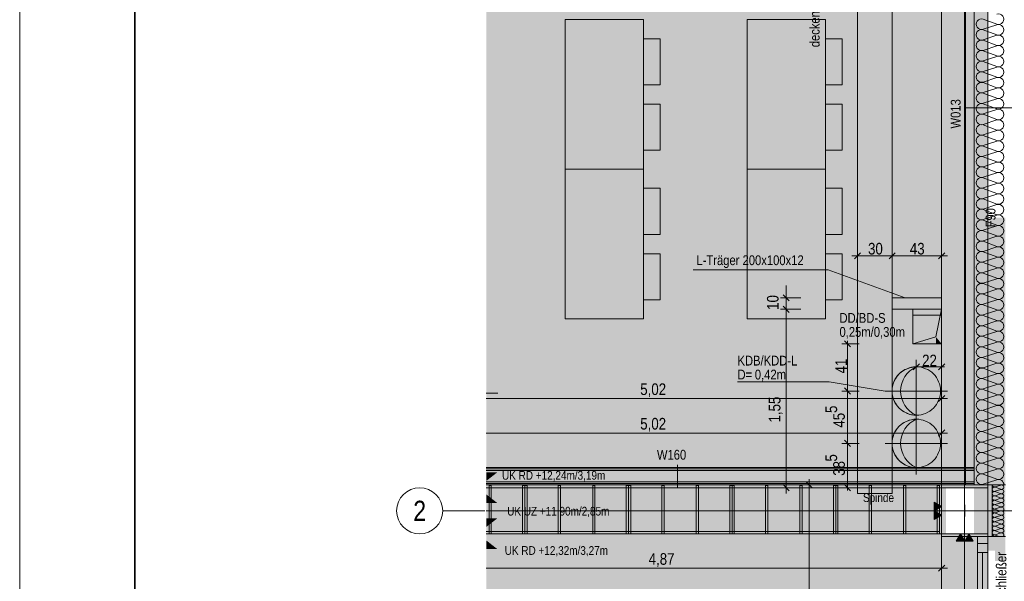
# Model space of a CAD drawing. Extents: x -620 to 300, y 62 to 1112.
# Tile 72 of 95: x -620 to -449, y 822 to 920. Entities that reach past the tile are written whole.
import ezdxf
from ezdxf.enums import TextEntityAlignment as Align
from ezdxf.lldxf.tags import DXFTag

# ---------------------------------------------------------------- set-up
doc = ezdxf.new("R2010")
doc.units = 0
doc.layers.get('0').update_dxf_attribs({"lineweight": 13})
for name, color, linetype, lineweight, true_color in [('00 -Bauelemente -Dämmung innen', 7, 'Continuous', 9, 0xff7fe6), ('00 -Bauelemente -Gipskarton', 7, 'Continuous', 9, 0xff7fe6), ('00_Beschriftung UZ', 3, 'Continuous', 13, 0x00ff00), ('30 -33 Aussenwände- 3 Aussenstützen', 7, 'Continuous', 50, 0x0000dd), ('30 -33 Aussenwände- 7 Fassade_ Elemente', 7, 'Continuous', 9, 0x00aacc), ('30 -34 Innenwände- 11 Durchbruch', 4, 'Continuous', 9, 0x00ffff), ('30 -34 Innenwände- 2 nichttragend', 7, 'Continuous', 18, 0xff7fe6), ('30 -35 Decken- 1 Konstruktion-Träger- Stahlbeton', 7, 'grob-A06G9S5M8I', 13, 0x33aa00), ('30 -35 Decken- 1 Konstruktion-Träger- Stahlbeton -Ortbeton', 7, 'grob-A06G9S5M8I', 13, 0x33aa00), ('30 -35 Decken- 11 Durchbruch', 5, 'Continuous', 15, 0x0000ff), ('60- 61 allgemeine Ausstattung- 1 Möbel', 7, 'Continuous', 9, 0x00cccc), ('70 -72 Beschriftung- 1 Beschriftung allgemein', 7, 'Continuous', 9, 0xff6633), ('70 -72 Beschriftung- 2 Beschriftung Bauteile', 7, 'Continuous', 9, 0x9999ff), ('70 -76 Bemaßung- 2 Allgemein', 9, 'Continuous', 5, 0x808080), ('iwb_Layout BA_Markierung', 7, 'Continuous', 9, 0xbadcdc), ('iwb_Schraffur_F90_feuerbestaendig', 1, 'Continuous', 13, 0xff0000), ('iwb_Schraffur_Unterzug', 7, 'Continuous', 5, 0xffffcc)]:
    doc.layers.add(name, color=color, linetype=linetype, lineweight=lineweight, true_color=true_color)
for name, color, linetype, lineweight in [('30 -35 Decken- 1 Konstruktion-Träger- Stahl Hohlprofil', 7, 'grob-A06G9S5M8I', 9), ('70 -71 Achsen- 1 Gebäudeachsen', 7, 'STRICHPUNKT2-A06G9S5N8I', 18), ('70 -75 Raumstempel- 3 Wandstempel', 7, 'Continuous', 50), ('iwb_Layout Achsbezeichung', 7, 'Continuous', 13), ('iwb_Plankopf Rahmen', 7, 'Continuous', 35)]:
    doc.layers.add(name, color=color, linetype=linetype, lineweight=lineweight)
doc.styles.get("Standard").update_dxf_attribs({"font": 'ARIALN.TTF'})
tags = doc.linetypes.add('fein_strichliert-A06G9S5O8I', pattern=[4, 1, -2, 1]).pattern_tags.tags
tags[8:9] = [DXFTag(74, 4), DXFTag(75, 0), DXFTag(340, '0'), DXFTag(46, 0.0), DXFTag(50, 0.0), DXFTag(44, 0.0), DXFTag(45, 0.0)]
tags[6:7] = [DXFTag(74, 4), DXFTag(75, 0), DXFTag(340, '0'), DXFTag(46, 0.0), DXFTag(50, 0.0), DXFTag(44, 0.0), DXFTag(45, 0.0)]
tags[4:5] = [DXFTag(74, 4), DXFTag(75, 0), DXFTag(340, '0'), DXFTag(46, 0.0), DXFTag(50, 0.0), DXFTag(44, 0.0), DXFTag(45, 0.0)]
tags = doc.linetypes.add('grob-A06G9S5M8I', pattern=[14, 3, -8, 3]).pattern_tags.tags
tags[8:9] = [DXFTag(74, 4), DXFTag(75, 0), DXFTag(340, '0'), DXFTag(46, 0.0), DXFTag(50, 0.0), DXFTag(44, 0.0), DXFTag(45, 0.0)]
tags[6:7] = [DXFTag(74, 4), DXFTag(75, 0), DXFTag(340, '0'), DXFTag(46, 0.0), DXFTag(50, 0.0), DXFTag(44, 0.0), DXFTag(45, 0.0)]
tags[4:5] = [DXFTag(74, 4), DXFTag(75, 0), DXFTag(340, '0'), DXFTag(46, 0.0), DXFTag(50, 0.0), DXFTag(44, 0.0), DXFTag(45, 0.0)]
tags = doc.linetypes.add('STRICHPUNKT2', pattern=[12.7, 6.35, -3.175, 0, -3.175]).pattern_tags.tags
tags[10:11] = [DXFTag(74, 4), DXFTag(75, 0), DXFTag(340, '0'), DXFTag(46, 0.0), DXFTag(50, 0.0), DXFTag(44, 0.0), DXFTag(45, 0.0)]
tags[8:9] = [DXFTag(74, 4), DXFTag(75, 0), DXFTag(340, '0'), DXFTag(46, 0.0), DXFTag(50, 0.0), DXFTag(44, 0.0), DXFTag(45, 0.0)]
tags[6:7] = [DXFTag(74, 4), DXFTag(75, 0), DXFTag(340, '0'), DXFTag(46, 0.0), DXFTag(50, 0.0), DXFTag(44, 0.0), DXFTag(45, 0.0)]
tags[4:5] = [DXFTag(74, 4), DXFTag(75, 0), DXFTag(340, '0'), DXFTag(46, 0.0), DXFTag(50, 0.0), DXFTag(44, 0.0), DXFTag(45, 0.0)]
tags = doc.linetypes.add('STRICHPUNKT2-A06G9S5N8I', pattern=[12.7, 6.35, -3.175, 0, -3.175]).pattern_tags.tags
tags[10:11] = [DXFTag(74, 4), DXFTag(75, 0), DXFTag(340, '0'), DXFTag(46, 0.0), DXFTag(50, 0.0), DXFTag(44, 0.0), DXFTag(45, 0.0)]
tags[8:9] = [DXFTag(74, 4), DXFTag(75, 0), DXFTag(340, '0'), DXFTag(46, 0.0), DXFTag(50, 0.0), DXFTag(44, 0.0), DXFTag(45, 0.0)]
tags[6:7] = [DXFTag(74, 4), DXFTag(75, 0), DXFTag(340, '0'), DXFTag(46, 0.0), DXFTag(50, 0.0), DXFTag(44, 0.0), DXFTag(45, 0.0)]
tags[4:5] = [DXFTag(74, 4), DXFTag(75, 0), DXFTag(340, '0'), DXFTag(46, 0.0), DXFTag(50, 0.0), DXFTag(44, 0.0), DXFTag(45, 0.0)]

# ---------------------------------------------------------------- blocks, each defined once
blk = doc.blocks.new('Polygon-A06G9S5E8I')
at = {"color": 0, "linetype": 'ByBlock', "lineweight": -2, "ltscale": 0.13}
blk.add_solid([(-458.92, 86.61), (-538.63, 86.4), (-458.75, 1083.81), (-538.63, 1083.81)], dxfattribs=at)
blk = doc.blocks.new('Referenz-A06G9S5P8I')
at = {"layer": '00 -Bauelemente -Dämmung innen', "color": 0, "linetype": 'Continuous', "lineweight": -2, "ltscale": 0.13}
for p, q in [((-453.91, 841.47), (-538.63, 841.47)), ((-453.91, 839.47), (-538.63, 839.47))]:
    blk.add_line(p, q, dxfattribs=at)
at = {"layer": '00 -Bauelemente -Gipskarton', "color": 0, "linetype": 'Continuous', "lineweight": -2, "ltscale": 0.13}
for p, q in [((-453.91, 841.97), (-538.63, 841.97)), ((-453.91, 841.72), (-538.63, 841.72)), ((-453.91, 841.47), (-538.63, 841.47)), ((-453.91, 839.47), (-538.63, 839.47)), ((-453.91, 839.22), (-538.63, 839.22)), ((-453.91, 838.97), (-538.63, 838.97))]:
    blk.add_line(p, q, dxfattribs=at)
at = {"layer": '00_Beschriftung UZ', "color": 0, "lineweight": -2}
for points in [[(-538.63, 839.64), (-538.05, 838.47), (-536.71, 841.14)], [(-538.63, 839.64), (-536.71, 841.14), (-538.63, 841.14)], [(-538.63, 837.31), (-538.05, 838.47), (-536.71, 835.81)], [(-538.63, 837.31), (-536.71, 835.81), (-538.63, 835.8)], [(-538.63, 831.64), (-538.05, 830.47), (-536.71, 833.14)], [(-538.63, 831.64), (-536.71, 833.14), (-538.63, 833.14)], [(-538.63, 829.31), (-538.05, 830.47), (-536.71, 827.81)], [(-538.63, 829.31), (-536.71, 827.81), (-538.63, 827.8)]]:
    blk.add_solid(points, dxfattribs=at)
at = {"layer": '30 -33 Aussenwände- 3 Aussenstützen', "color": 0, "linetype": 'Continuous', "lineweight": -2, "ltscale": 0.13}
for p, q in [((-459.55, 838.47), (-459.55, 830.47)), ((-451.55, 838.47), (-459.55, 838.47)), ((-451.55, 830.47), (-451.55, 838.47)), ((-459.55, 830.47), (-451.55, 830.47))]:
    blk.add_line(p, q, dxfattribs=at)
at = {"layer": '30 -33 Aussenwände- 3 Aussenstützen', "color": 0, "lineweight": -2}
for p, q in [((-456.55, 834.47), (-454.55, 834.47)), ((-455.55, 835.47), (-455.55, 833.47))]:
    blk.add_line(p, q, dxfattribs=at)
at = {"layer": '30 -33 Aussenwände- 7 Fassade_ Elemente', "color": 0, "linetype": 'Continuous', "lineweight": -2, "ltscale": 0.13}
for p, q in [((-455.41, 994.97), (-455.41, 838.97)), ((-453.91, 838.97), (-453.91, 994.97)), ((-452.35, 919.9), (-449.95, 919.01)), ((-449.95, 918.92), (-452.35, 918.15)), ((-452.35, 918.06), (-449.95, 917.17)), ((-449.95, 917.08), (-452.35, 916.31)), ((-452.35, 916.22), (-449.95, 915.33)), ((-449.95, 915.24), (-452.35, 914.47)), ((-452.35, 914.38), (-449.95, 913.49)), ((-449.95, 913.4), (-452.35, 912.63)), ((-452.35, 912.54), (-449.95, 911.65)), ((-449.95, 911.56), (-452.35, 910.79)), ((-452.35, 910.7), (-449.95, 909.82)), ((-449.95, 909.73), (-452.35, 908.95)), ((-452.35, 908.86), (-449.95, 907.98)), ((-449.95, 907.89), (-452.35, 907.12)), ((-452.35, 907.03), (-449.95, 906.14)), ((-449.95, 906.05), (-452.35, 905.28)), ((-452.35, 905.19), (-449.95, 904.3)), ((-449.95, 904.21), (-452.35, 903.44)), ((-452.35, 903.35), (-449.95, 902.46)), ((-449.95, 902.37), (-452.35, 901.6)), ((-452.35, 901.51), (-449.95, 900.62)), ((-449.95, 900.53), (-452.35, 899.76)), ((-452.35, 899.67), (-449.95, 898.78)), ((-449.95, 898.69), (-452.35, 897.92)), ((-452.35, 897.83), (-449.95, 896.95)), ((-449.95, 896.86), (-452.35, 896.08)), ((-452.35, 895.99), (-449.95, 895.11)), ((-449.95, 895.02), (-452.35, 894.25)), ((-452.35, 894.16), (-449.95, 893.27)), ((-449.95, 893.18), (-452.35, 892.41)), ((-452.35, 892.32), (-449.95, 891.43)), ((-449.95, 891.34), (-452.35, 890.57)), ((-452.35, 890.48), (-449.95, 889.59)), ((-449.95, 889.5), (-452.35, 888.73)), ((-452.35, 888.64), (-449.95, 887.75)), ((-449.95, 887.66), (-452.35, 886.89)), ((-452.35, 886.8), (-449.95, 885.91)), ((-449.95, 885.82), (-452.35, 885.05)), ((-452.35, 884.96), (-449.95, 884.08)), ((-449.95, 883.99), (-452.35, 883.21)), ((-452.35, 883.12), (-449.95, 882.24)), ((-449.95, 882.15), (-452.35, 881.38)), ((-452.35, 881.29), (-449.95, 880.4)), ((-449.95, 880.31), (-452.35, 879.54)), ((-452.35, 879.45), (-449.95, 878.56)), ((-449.95, 878.47), (-452.35, 877.7)), ((-452.35, 877.61), (-449.95, 876.72)), ((-449.95, 876.63), (-452.35, 875.86)), ((-452.35, 875.77), (-449.95, 874.88)), ((-449.95, 874.79), (-452.35, 874.02)), ((-452.35, 873.93), (-449.95, 873.04)), ((-449.95, 872.95), (-452.35, 872.18)), ((-452.35, 872.09), (-449.95, 871.21)), ((-449.95, 871.12), (-452.35, 870.34)), ((-452.35, 870.25), (-449.95, 869.37)), ((-449.95, 869.28), (-452.35, 868.51)), ((-452.35, 868.42), (-449.95, 867.53)), ((-449.95, 867.44), (-452.35, 866.67)), ((-452.35, 866.58), (-449.95, 865.69)), ((-449.95, 865.6), (-452.35, 864.83)), ((-452.35, 864.74), (-449.95, 863.85)), ((-449.95, 863.76), (-452.35, 862.99)), ((-452.35, 862.9), (-449.95, 862.01)), ((-449.95, 861.92), (-452.35, 861.15)), ((-452.35, 861.06), (-449.95, 860.18)), ((-449.95, 860.09), (-452.35, 859.31)), ((-452.35, 859.22), (-449.95, 858.34)), ((-449.95, 858.25), (-452.35, 857.48)), ((-452.35, 857.39), (-449.95, 856.5)), ((-449.95, 856.41), (-452.35, 855.64)), ((-452.35, 855.55), (-449.95, 854.66)), ((-449.95, 854.57), (-452.35, 853.8)), ((-452.35, 853.71), (-449.95, 852.82)), ((-449.95, 852.73), (-452.35, 851.96)), ((-452.35, 851.87), (-449.95, 850.98)), ((-449.95, 850.89), (-452.35, 850.12)), ((-452.35, 850.03), (-449.95, 849.14)), ((-449.95, 849.05), (-452.35, 848.28)), ((-452.35, 848.19), (-449.95, 847.31)), ((-449.95, 847.22), (-452.35, 846.44)), ((-452.35, 846.35), (-449.95, 845.47)), ((-449.95, 845.38), (-452.35, 844.61)), ((-452.35, 844.52), (-449.95, 843.63)), ((-449.95, 843.54), (-452.35, 842.77)), ((-452.35, 842.68), (-449.95, 841.79)), ((-449.95, 841.7), (-452.35, 840.93)), ((-452.35, 840.84), (-449.95, 839.95)), ((-449.95, 839.86), (-452.35, 839.09)), ((-455.41, 838.97), (-448.45, 838.97)), ((-450.75, 838.97), (-453.91, 838.97)), ((-450.75, 838.97), (-450.75, 834.47)), ((-448.45, 838.97), (-450.75, 838.97)), ((-450.25, 838.6), (-449.25, 838.93)), ((-449.25, 838.2), (-450.25, 838.57)), ((-450.25, 837.84), (-449.25, 838.16)), ((-449.25, 837.43), (-450.25, 837.8)), ((-450.25, 837.07), (-449.25, 837.39)), ((-449.25, 836.67), (-450.25, 837.03)), ((-450.25, 836.31), (-449.25, 836.63)), ((-449.25, 835.9), (-450.25, 836.27)), ((-454.55, 834.47), (-456.55, 834.47)), ((-455.55, 833.47), (-455.55, 835.47)), ((-450.75, 829.97), (-450.75, 834.47)), ((-450.25, 835.54), (-449.25, 835.86)), ((-449.25, 835.13), (-450.25, 835.5)), ((-450.25, 834.77), (-449.25, 835.1)), ((-450.25, 834.74), (-449.54, 834.47)), ((-450.25, 834.1), (-449.25, 834.43)), ((-449.25, 833.7), (-450.25, 834.07)), ((-450.25, 833.34), (-449.25, 833.66)), ((-449.25, 832.93), (-450.25, 833.3)), ((-450.25, 832.57), (-449.25, 832.89)), ((-449.25, 832.17), (-450.25, 832.53)), ((-450.25, 831.81), (-449.25, 832.13)), ((-449.25, 831.4), (-450.25, 831.77)), ((-450.25, 831.04), (-449.25, 831.36)), ((-449.25, 830.63), (-450.25, 831)), ((-448.45, 829.97), (-459.55, 829.97)), ((-453.35, 829.97), (-451.55, 829.97)), ((-453.35, 827.2), (-453.35, 829.97)), ((-451.55, 829.97), (-451.55, 827.2)), ((-448.45, 829.97), (-450.75, 829.97)), ((-450.25, 830.27), (-449.25, 830.6)), ((-450.25, 830.24), (-449.54, 829.97)), ((-453.35, 828.8), (-451.55, 828.8)), ((-453.35, 814.14), (-453.35, 828.8)), ((-451.55, 828.8), (-451.55, 814.14)), ((-451.55, 827.2), (-453.35, 827.2)), ((-452.45, 827.2), (-452.45, 815.74))]:
    blk.add_line(p, q, dxfattribs=at)
for centre, major_axis, end_param in [((-452.63, 919.02), (0.282, 0.874), 3.765224), ((-449.67, 919.88), (-0.282, -0.874), 3.764652), ((-452.63, 917.18), (0.282, 0.874), 3.765224), ((-449.67, 918.04), (-0.282, -0.874), 3.764652), ((-449.67, 916.21), (-0.282, -0.874), 3.764652), ((-452.63, 915.34), (0.282, 0.874), 3.765224), ((-449.67, 914.37), (-0.282, -0.874), 3.764652), ((-452.63, 913.51), (0.282, 0.874), 3.765224), ((-449.67, 912.53), (-0.282, -0.874), 3.764652), ((-452.63, 911.67), (0.282, 0.874), 3.765224), ((-449.67, 910.69), (-0.282, -0.874), 3.764652), ((-452.63, 909.83), (0.282, 0.874), 3.765224), ((-449.67, 908.85), (-0.282, -0.874), 3.764652), ((-452.63, 907.99), (0.282, 0.874), 3.765224), ((-449.67, 907.01), (-0.282, -0.874), 3.764652), ((-452.63, 906.15), (0.282, 0.874), 3.765224), ((-452.63, 904.31), (0.282, 0.874), 3.765224), ((-449.67, 905.17), (-0.282, -0.874), 3.764652), ((-452.63, 902.47), (0.282, 0.874), 3.765224), ((-449.67, 903.34), (-0.282, -0.874), 3.764652), ((-452.63, 900.64), (0.282, 0.874), 3.765224), ((-449.67, 901.5), (-0.282, -0.874), 3.764652), ((-452.63, 898.8), (0.282, 0.874), 3.765224), ((-449.67, 899.66), (-0.282, -0.874), 3.764652), ((-452.63, 896.96), (0.282, 0.874), 3.765224), ((-449.67, 897.82), (-0.282, -0.874), 3.764652), ((-452.63, 895.12), (0.282, 0.874), 3.765224), ((-449.67, 895.98), (-0.282, -0.874), 3.764652), ((-452.63, 893.28), (0.282, 0.874), 3.765224), ((-449.67, 894.14), (-0.282, -0.874), 3.764652), ((-449.67, 892.3), (-0.282, -0.874), 3.764652), ((-452.63, 891.44), (0.282, 0.874), 3.765224), ((-449.67, 890.47), (-0.282, -0.874), 3.764652), ((-452.63, 889.6), (0.282, 0.874), 3.765224), ((-449.67, 888.63), (-0.282, -0.874), 3.764652), ((-452.63, 887.77), (0.282, 0.874), 3.765224), ((-449.67, 886.79), (-0.282, -0.874), 3.764652), ((-452.63, 885.93), (0.282, 0.874), 3.765224), ((-449.67, 884.95), (-0.282, -0.874), 3.764652), ((-452.63, 884.09), (0.282, 0.874), 3.765224), ((-449.67, 883.11), (-0.282, -0.874), 3.764652), ((-452.63, 882.25), (0.282, 0.874), 3.765224), ((-449.67, 881.27), (-0.282, -0.874), 3.764652), ((-452.63, 880.41), (0.282, 0.874), 3.765224), ((-452.63, 878.57), (0.282, 0.874), 3.765224), ((-449.67, 879.43), (-0.282, -0.874), 3.764652), ((-452.63, 876.73), (0.282, 0.874), 3.765224), ((-449.67, 877.6), (-0.282, -0.874), 3.764652), ((-452.63, 874.9), (0.282, 0.874), 3.765224), ((-449.67, 875.76), (-0.282, -0.874), 3.764652), ((-452.63, 873.06), (0.282, 0.874), 3.765224), ((-449.67, 873.92), (-0.282, -0.874), 3.764652), ((-452.63, 871.22), (0.282, 0.874), 3.765224), ((-449.67, 872.08), (-0.282, -0.874), 3.764652), ((-452.63, 869.38), (0.282, 0.874), 3.765224), ((-449.67, 870.24), (-0.282, -0.874), 3.764652), ((-449.67, 868.4), (-0.282, -0.874), 3.764652), ((-452.63, 867.54), (0.282, 0.874), 3.765224), ((-449.67, 866.56), (-0.282, -0.874), 3.764652), ((-452.63, 865.7), (0.282, 0.874), 3.765224), ((-449.67, 864.73), (-0.282, -0.874), 3.764652), ((-452.63, 863.87), (0.282, 0.874), 3.765224), ((-449.67, 862.89), (-0.282, -0.874), 3.764652), ((-452.63, 862.03), (0.282, 0.874), 3.765224), ((-449.67, 861.05), (-0.282, -0.874), 3.764652), ((-452.63, 860.19), (0.282, 0.874), 3.765224), ((-449.67, 859.21), (-0.282, -0.874), 3.764652), ((-452.63, 858.35), (0.282, 0.874), 3.765224), ((-449.67, 857.37), (-0.282, -0.874), 3.764652), ((-452.63, 856.51), (0.282, 0.874), 3.765224), ((-452.63, 854.67), (0.282, 0.874), 3.765224), ((-449.67, 855.53), (-0.282, -0.874), 3.764652), ((-452.63, 852.83), (0.282, 0.874), 3.765224), ((-449.67, 853.7), (-0.282, -0.874), 3.764652), ((-452.63, 851), (0.282, 0.874), 3.765224), ((-449.67, 851.86), (-0.282, -0.874), 3.764652), ((-452.63, 849.16), (0.282, 0.874), 3.765224), ((-449.67, 850.02), (-0.282, -0.874), 3.764652), ((-452.63, 847.32), (0.282, 0.874), 3.765224), ((-449.67, 848.18), (-0.282, -0.874), 3.764652), ((-452.63, 845.48), (0.282, 0.874), 3.765224), ((-449.67, 846.34), (-0.282, -0.874), 3.764652), ((-452.63, 843.64), (0.282, 0.874), 3.765224), ((-449.67, 844.5), (-0.282, -0.874), 3.764652), ((-449.67, 842.66), (-0.282, -0.874), 3.764652), ((-452.63, 841.8), (0.282, 0.874), 3.765224), ((-449.67, 840.83), (-0.282, -0.874), 3.764652), ((-452.63, 839.96), (0.282, 0.874), 3.765224), ((-449.67, 838.99), (0.918, -0.013), 1.896254), ((-450.37, 838.2), (0.117, 0.364), 3.764652), ((-450.37, 837.44), (0.117, 0.364), 3.764652), ((-450.37, 838.97), (-0.383, 0.005), 1.896254), ((-449.13, 838.56), (-0.117, -0.364), 3.765224), ((-449.13, 837.8), (-0.117, -0.364), 3.765224), ((-450.37, 836.67), (0.117, 0.364), 3.764652), ((-450.37, 836.67), (-0.31, 0.225), 1.254884), ((-450.37, 835.9), (0.117, 0.364), 3.764652), ((-450.37, 835.9), (-0.31, 0.225), 1.254884), ((-450.37, 836.67), (0.117, 0.364), 1.254884), ((-450.37, 836.67), (-0.31, -0.225), 1.254884), ((-450.37, 835.9), (0.117, 0.364), 1.254884), ((-449.13, 837.03), (-0.117, -0.364), 3.765224), ((-449.13, 836.26), (0.31, 0.225), 1.255075), ((-449.13, 836.26), (-0.117, -0.364), 3.765224), ((-449.13, 836.26), (0.31, -0.225), 1.255075), ((-450.37, 835.14), (-0.31, 0.225), 1.254884), ((-450.37, 834.47), (-0.383, 0.005), 1.896254), ((-450.37, 834.37), (0.117, 0.364), 1.613483), ((-450.37, 835.9), (-0.31, -0.225), 1.254884), ((-450.37, 835.14), (0.117, 0.364), 1.254884), ((-450.37, 835.14), (-0.31, -0.225), 1.254884), ((-449.13, 836.26), (-0.117, -0.364), 1.255075), ((-449.13, 835.5), (0.31, 0.225), 1.255075), ((-449.13, 835.5), (-0.117, -0.364), 3.765224), ((-449.13, 835.5), (-0.117, -0.364), 1.255075), ((-449.13, 834.73), (0.283, -0.257), 2.619647), ((-449.13, 834.06), (-0.117, -0.364), 3.765224), ((-449.13, 835.5), (0.31, -0.225), 1.255075), ((-450.37, 833.7), (0.117, 0.364), 3.764652), ((-450.37, 832.94), (0.117, 0.364), 3.764652), ((-449.13, 833.3), (-0.117, -0.364), 3.765224), ((-449.13, 832.53), (-0.117, -0.364), 3.765224), ((-450.37, 832.17), (0.117, 0.364), 3.764652), ((-450.37, 832.17), (-0.31, 0.225), 1.254884), ((-450.37, 831.4), (0.117, 0.364), 3.764652), ((-450.37, 831.4), (-0.31, 0.225), 1.254884), ((-450.37, 832.17), (0.117, 0.364), 1.254884), ((-450.37, 832.17), (-0.31, -0.225), 1.254884), ((-450.37, 831.4), (0.117, 0.364), 1.254884), ((-450.37, 831.4), (-0.31, -0.225), 1.254884), ((-450.37, 830.64), (0.117, 0.364), 1.254884), ((-449.13, 831.76), (-0.117, -0.364), 3.765224), ((-449.13, 831.76), (0.31, 0.225), 1.255075), ((-449.13, 831.76), (-0.117, -0.364), 1.255075), ((-449.13, 831), (0.31, 0.225), 1.255075), ((-449.13, 831), (-0.117, -0.364), 3.765224), ((-449.13, 831.76), (0.31, -0.225), 1.255075), ((-449.13, 831), (0.31, -0.225), 1.255075), ((-450.37, 830.64), (-0.31, 0.225), 1.254884), ((-450.37, 829.87), (0.117, 0.364), 1.613483), ((-450.37, 830.64), (-0.31, -0.225), 1.254884), ((-449.13, 831), (-0.117, -0.364), 1.255075), ((-449.13, 830.23), (0.283, -0.257), 2.619647)]:
    blk.add_ellipse(centre, major_axis=major_axis, ratio=1, start_param=0, end_param=end_param, dxfattribs=at)
at = {"layer": '30 -34 Innenwände- 11 Durchbruch', "color": 0, "linetype": 'Continuous', "lineweight": -2, "ltscale": 0.13}
blk.add_line((-536.61, 854.89), (-538.63, 854.89), dxfattribs=at)
at = {"layer": '30 -34 Innenwände- 2 nichttragend', "color": 0, "linetype": 'Continuous', "lineweight": -2, "ltscale": 0.13}
for p, q in [((-453.91, 841.97), (-538.63, 841.97)), ((-453.91, 841.97), (-453.91, 838.97)), ((-453.91, 838.97), (-538.63, 838.97))]:
    blk.add_line(p, q, dxfattribs=at)
at = {"layer": '30 -35 Decken- 1 Konstruktion-Träger- Stahl Hohlprofil', "color": 0, "linetype": 'grob-A06G9S5M8I', "lineweight": -2, "ltscale": 0.13}
for p, q in [((-468.15, 871.47), (-459.55, 871.47)), ((-468.15, 869.47), (-468.15, 871.47)), ((-459.55, 871.47), (-459.55, 869.47)), ((-459.55, 869.47), (-468.15, 869.47))]:
    blk.add_line(p, q, dxfattribs=at)
at = {"layer": '30 -35 Decken- 1 Konstruktion-Träger- Stahlbeton', "color": 0, "lineweight": -2}
for p, q in [((-459.55, 778.47), (-459.55, 995.47)), ((-451.55, 778.47), (-451.55, 995.47)), ((-538.63, 838.47), (-459.55, 838.47)), ((-538.63, 830.47), (-459.55, 830.47))]:
    blk.add_line(p, q, dxfattribs=at)
at = {"layer": '30 -35 Decken- 1 Konstruktion-Träger- Stahlbeton', "color": 0, "linetype": 'Continuous', "lineweight": -2, "ltscale": 0.13}
blk.add_line((-459.55, 838.47), (-459.55, 830.47), dxfattribs=at)
at = {"layer": '30 -35 Decken- 1 Konstruktion-Träger- Stahlbeton -Ortbeton', "color": 0, "linetype": 'grob-A06G9S5M8I', "lineweight": -2, "ltscale": 0.13}
for p, q in [((-474.15, 837.47), (-474.15, 996.48)), ((-468.15, 996.48), (-468.15, 837.47)), ((-468.15, 837.47), (-474.15, 837.47))]:
    blk.add_line(p, q, dxfattribs=at)
at = {"layer": '30 -35 Decken- 11 Durchbruch', "color": 0, "linetype": 'Continuous', "lineweight": -2, "ltscale": 0.13}
for p, q in [((-464.55, 863.47), (-464.55, 869.47)), ((-464.55, 869.47), (-459.55, 869.47)), ((-459.55, 869.47), (-460.55, 864.67)), ((-459.55, 869.47), (-460.55, 864.67)), ((-459.55, 863.47), (-459.55, 869.47)), ((-460.55, 864.67), (-464.55, 863.47)), ((-460.55, 864.67), (-464.55, 863.47)), ((-464.55, 863.47), (-459.55, 863.47)), ((-466.92, 858.24), (-466.61, 858.52)), ((-466.61, 858.52), (-466.28, 858.77)), ((-466.28, 858.77), (-465.93, 858.98)), ((-465.93, 858.98), (-465.56, 859.15)), ((-465.56, 859.15), (-465.17, 859.29)), ((-465.17, 859.29), (-464.77, 859.39)), ((-464.77, 859.39), (-464.36, 859.45)), ((-464.36, 859.45), (-463.95, 859.47)), ((-463.95, 859.47), (-463.54, 859.45)), ((-463.54, 859.45), (-463.13, 859.39)), ((-463.13, 859.39), (-462.73, 859.29)), ((-462.73, 859.29), (-462.34, 859.15)), ((-462.34, 859.15), (-461.97, 858.98)), ((-461.97, 858.98), (-461.62, 858.77)), ((-461.62, 858.77), (-461.28, 858.52)), ((-461.28, 858.52), (-460.98, 858.24)), ((-495, 856.86), (-479.1, 856.86)), ((-479.1, 856.86), (-469.35, 855.27)), ((-467.97, 856.49), (-467.83, 856.88)), ((-467.83, 856.88), (-467.65, 857.25)), ((-467.65, 857.25), (-467.44, 857.61)), ((-467.44, 857.61), (-467.2, 857.94)), ((-467.2, 857.94), (-466.92, 858.24)), ((-460.98, 858.24), (-460.7, 857.94)), ((-460.7, 857.94), (-460.46, 857.61)), ((-460.46, 857.61), (-460.25, 857.25)), ((-460.25, 857.25), (-460.07, 856.88)), ((-460.07, 856.88), (-459.93, 856.49)), ((-468.15, 855.27), (-468.13, 855.69)), ((-468.13, 854.86), (-468.15, 855.27)), ((-468.13, 855.69), (-468.07, 856.09)), ((-468.07, 856.09), (-467.97, 856.49)), ((-459.93, 856.49), (-459.83, 856.09)), ((-459.83, 856.09), (-459.77, 855.69)), ((-459.77, 855.69), (-459.75, 855.27)), ((-459.75, 855.27), (-459.77, 854.86)), ((-468.07, 854.45), (-468.13, 854.86)), ((-467.97, 854.05), (-468.07, 854.45)), ((-467.83, 853.67), (-467.97, 854.05)), ((-467.65, 853.29), (-467.83, 853.67)), ((-467.44, 852.94), (-467.65, 853.29)), ((-460.25, 853.29), (-460.46, 852.94)), ((-460.07, 853.67), (-460.25, 853.29)), ((-459.93, 854.05), (-460.07, 853.67)), ((-459.83, 854.45), (-459.93, 854.05)), ((-459.77, 854.86), (-459.83, 854.45)), ((-467.2, 852.61), (-467.44, 852.94)), ((-466.92, 852.3), (-467.2, 852.61)), ((-466.61, 852.03), (-466.92, 852.3)), ((-466.28, 851.78), (-466.61, 852.03)), ((-465.93, 851.57), (-466.28, 851.78)), ((-465.56, 851.39), (-465.93, 851.57)), ((-461.97, 851.57), (-462.34, 851.39)), ((-461.62, 851.78), (-461.97, 851.57)), ((-461.28, 852.03), (-461.62, 851.78)), ((-460.98, 852.3), (-461.28, 852.03)), ((-460.7, 852.61), (-460.98, 852.3)), ((-460.46, 852.94), (-460.7, 852.61)), ((-466.28, 849.67), (-465.93, 849.88)), ((-465.93, 849.88), (-465.56, 850.05)), ((-465.17, 851.26), (-465.56, 851.39)), ((-465.56, 850.05), (-465.17, 850.19)), ((-464.77, 851.15), (-465.17, 851.26)), ((-465.17, 850.19), (-464.77, 850.29)), ((-464.36, 851.09), (-464.77, 851.15)), ((-464.77, 850.29), (-464.36, 850.35)), ((-463.95, 851.07), (-464.36, 851.09)), ((-464.36, 850.35), (-463.95, 850.37)), ((-463.54, 851.09), (-463.95, 851.07)), ((-463.95, 850.37), (-463.54, 850.35)), ((-463.13, 851.15), (-463.54, 851.09)), ((-463.54, 850.35), (-463.13, 850.29)), ((-462.73, 851.26), (-463.13, 851.15)), ((-463.13, 850.29), (-462.73, 850.19)), ((-462.34, 851.39), (-462.73, 851.26)), ((-462.73, 850.19), (-462.34, 850.05)), ((-462.34, 850.05), (-461.97, 849.88)), ((-461.97, 849.88), (-461.62, 849.67)), ((-467.83, 847.78), (-467.65, 848.15)), ((-467.65, 848.15), (-467.44, 848.51)), ((-467.44, 848.51), (-467.2, 848.84)), ((-467.2, 848.84), (-466.92, 849.14)), ((-466.92, 849.14), (-466.61, 849.42)), ((-466.61, 849.42), (-466.28, 849.67)), ((-461.62, 849.67), (-461.28, 849.42)), ((-461.28, 849.42), (-460.98, 849.14)), ((-460.98, 849.14), (-460.7, 848.84)), ((-460.7, 848.84), (-460.46, 848.51)), ((-460.46, 848.51), (-460.25, 848.15)), ((-460.25, 848.15), (-460.07, 847.78)), ((-468.15, 846.17), (-468.13, 846.59)), ((-468.13, 846.59), (-468.07, 846.99)), ((-468.07, 846.99), (-467.97, 847.39)), ((-467.97, 847.39), (-467.83, 847.78)), ((-460.07, 847.78), (-459.93, 847.39)), ((-459.93, 847.39), (-459.83, 846.99)), ((-459.83, 846.99), (-459.77, 846.59)), ((-459.77, 846.59), (-459.75, 846.17)), ((-468.13, 845.76), (-468.15, 846.17)), ((-468.07, 845.35), (-468.13, 845.76)), ((-467.97, 844.95), (-468.07, 845.35)), ((-467.83, 844.57), (-467.97, 844.95)), ((-459.93, 844.95), (-460.07, 844.57)), ((-459.83, 845.35), (-459.93, 844.95)), ((-459.77, 845.76), (-459.83, 845.35)), ((-459.75, 846.17), (-459.77, 845.76)), ((-467.65, 844.19), (-467.83, 844.57)), ((-467.44, 843.84), (-467.65, 844.19)), ((-467.2, 843.51), (-467.44, 843.84)), ((-466.92, 843.2), (-467.2, 843.51)), ((-466.61, 842.93), (-466.92, 843.2)), ((-466.28, 842.68), (-466.61, 842.93)), ((-461.28, 842.93), (-461.62, 842.68)), ((-460.98, 843.2), (-461.28, 842.93)), ((-460.7, 843.51), (-460.98, 843.2)), ((-460.46, 843.84), (-460.7, 843.51)), ((-460.25, 844.19), (-460.46, 843.84)), ((-460.07, 844.57), (-460.25, 844.19)), ((-465.93, 842.47), (-466.28, 842.68)), ((-465.56, 842.29), (-465.93, 842.47)), ((-465.17, 842.16), (-465.56, 842.29)), ((-464.77, 842.05), (-465.17, 842.16)), ((-464.36, 841.99), (-464.77, 842.05)), ((-463.95, 841.97), (-464.36, 841.99)), ((-463.54, 841.99), (-463.95, 841.97)), ((-463.13, 842.05), (-463.54, 841.99)), ((-462.73, 842.16), (-463.13, 842.05)), ((-462.34, 842.29), (-462.73, 842.16)), ((-461.97, 842.47), (-462.34, 842.29)), ((-461.62, 842.68), (-461.97, 842.47))]:
    blk.add_line(p, q, dxfattribs=at)
at = {"layer": '30 -35 Decken- 11 Durchbruch', "color": 0, "linetype": 'grob-A06G9S5M8I', "lineweight": -2, "ltscale": 0.13}
for p, q in [((-464.55, 868.47), (-459.55, 868.47)), ((-464.55, 863.47), (-464.55, 868.47)), ((-459.55, 868.47), (-459.55, 863.47)), ((-459.55, 863.47), (-464.55, 863.47)), ((-463.95, 860.67), (-463.95, 849.87)), ((-469.35, 855.27), (-458.55, 855.27)), ((-463.95, 851.57), (-463.95, 840.77)), ((-469.35, 846.17), (-458.55, 846.17))]:
    blk.add_line(p, q, dxfattribs=at)
at = {"layer": '30 -35 Decken- 11 Durchbruch', "color": 0, "linetype": 'Continuous', "lineweight": -2, "ltscale": 0.13}
for centre, major_axis, end_param in [((-463.95, 855.27), (0, 4.2), 3.141593), ((-462.08, 855.27), (-1.87, 4.2), 2.303039), ((-463.95, 846.17), (0, 4.2), 3.141593), ((-462.08, 846.17), (-1.87, 4.2), 2.303039)]:
    blk.add_ellipse(centre, major_axis=major_axis, ratio=1, start_param=0, end_param=end_param, dxfattribs=at)
at = {"layer": '30 -35 Decken- 11 Durchbruch', "color": 0, "lineweight": -2}
for points in [[(-459.55, 863.47), (-460.55, 864.67), (-459.55, 869.47)], [(-460.55, 863.47), (-464.55, 863.47), (-460.55, 864.67)], [(-460.55, 863.47), (-460.55, 864.67), (-459.55, 863.47)]]:
    blk.add_solid(points, dxfattribs=at)
at = {"layer": '60- 61 allgemeine Ausstattung- 1 Möbel', "color": 0, "linetype": 'Continuous', "lineweight": -2, "ltscale": 0.13}
for p, q in [((-524.93, 893.8), (-524.93, 919.8)), ((-524.93, 919.8), (-511.33, 919.8)), ((-511.33, 919.8), (-511.33, 893.8)), ((-493.33, 893.8), (-493.33, 919.8)), ((-493.33, 919.8), (-479.73, 919.8)), ((-479.73, 919.8), (-479.73, 893.8)), ((-511.33, 908.49), (-511.33, 916.49)), ((-511.33, 916.49), (-508.45, 916.49)), ((-508.45, 916.49), (-508.45, 908.49)), ((-479.73, 908.49), (-479.73, 916.49)), ((-479.73, 916.49), (-476.85, 916.49)), ((-476.85, 916.49), (-476.85, 908.49)), ((-508.45, 908.49), (-511.33, 908.49)), ((-476.85, 908.49), (-479.73, 908.49)), ((-511.33, 897.1), (-511.33, 905.1)), ((-511.33, 905.1), (-508.45, 905.1)), ((-508.45, 905.1), (-508.45, 897.1)), ((-479.73, 897.1), (-479.73, 905.1)), ((-479.73, 905.1), (-476.85, 905.1)), ((-476.85, 905.1), (-476.85, 897.1)), ((-508.45, 897.1), (-511.33, 897.1)), ((-476.85, 897.1), (-479.73, 897.1)), ((-524.93, 867.8), (-524.93, 893.8)), ((-524.93, 893.8), (-511.33, 893.8)), ((-511.33, 893.8), (-524.93, 893.8)), ((-511.33, 893.8), (-511.33, 867.8)), ((-493.33, 867.8), (-493.33, 893.8)), ((-493.33, 893.8), (-479.73, 893.8)), ((-479.73, 893.8), (-493.33, 893.8)), ((-479.73, 893.8), (-479.73, 867.8)), ((-511.33, 882.49), (-511.33, 890.49)), ((-511.33, 890.49), (-508.45, 890.49)), ((-508.45, 890.49), (-508.45, 882.49)), ((-479.73, 882.49), (-479.73, 890.49)), ((-479.73, 890.49), (-476.85, 890.49)), ((-476.85, 890.49), (-476.85, 882.49)), ((-508.45, 882.49), (-511.33, 882.49)), ((-476.85, 882.49), (-479.73, 882.49)), ((-511.33, 871.1), (-511.33, 879.1)), ((-511.33, 879.1), (-508.45, 879.1)), ((-508.45, 879.1), (-508.45, 871.1)), ((-479.73, 871.1), (-479.73, 879.1)), ((-479.73, 879.1), (-476.85, 879.1)), ((-476.85, 879.1), (-476.85, 871.1)), ((-508.45, 871.1), (-511.33, 871.1)), ((-476.85, 871.1), (-479.73, 871.1)), ((-511.33, 867.8), (-524.93, 867.8)), ((-479.73, 867.8), (-493.33, 867.8))]:
    blk.add_line(p, q, dxfattribs=at)
at = {"layer": '60- 61 allgemeine Ausstattung- 1 Möbel', "color": 0, "linetype": 'fein_strichliert-A06G9S5O8I', "lineweight": -2, "ltscale": 0.13}
for p, q in [((-538.15, 838.87), (-537.75, 838.87)), ((-538.15, 830.47), (-538.15, 838.87)), ((-537.75, 838.87), (-537.75, 830.47)), ((-532.35, 838.87), (-531.95, 838.87)), ((-532.35, 830.47), (-532.35, 838.87)), ((-531.95, 838.87), (-531.55, 838.87)), ((-531.95, 830.47), (-531.95, 838.87)), ((-531.95, 838.87), (-531.95, 830.47)), ((-531.55, 838.87), (-531.55, 830.47)), ((-526.15, 838.87), (-525.75, 838.87)), ((-526.15, 830.47), (-526.15, 838.87)), ((-525.75, 838.87), (-525.75, 830.47)), ((-520.15, 838.87), (-519.75, 838.87)), ((-520.15, 830.47), (-520.15, 838.87)), ((-519.75, 838.87), (-519.75, 830.47)), ((-514.35, 838.87), (-513.95, 838.87)), ((-514.35, 830.47), (-514.35, 838.87)), ((-513.95, 838.87), (-513.95, 830.47)), ((-513.95, 838.87), (-513.55, 838.87)), ((-513.95, 830.47), (-513.95, 838.87)), ((-513.55, 838.87), (-513.55, 830.47)), ((-508.15, 838.87), (-507.75, 838.87)), ((-508.15, 830.47), (-508.15, 838.87)), ((-507.75, 838.87), (-507.75, 830.47)), ((-502.15, 838.87), (-501.75, 838.87)), ((-502.15, 830.47), (-502.15, 838.87)), ((-501.75, 838.87), (-501.75, 830.47)), ((-496.35, 838.87), (-495.95, 838.87)), ((-496.35, 830.47), (-496.35, 838.87)), ((-495.95, 838.87), (-495.95, 830.47)), ((-495.95, 838.87), (-495.55, 838.87)), ((-495.95, 830.47), (-495.95, 838.87)), ((-495.55, 838.87), (-495.55, 830.47)), ((-490.15, 838.87), (-489.75, 838.87)), ((-490.15, 830.47), (-490.15, 838.87)), ((-489.75, 838.87), (-489.75, 830.47)), ((-484.15, 838.87), (-483.75, 838.87)), ((-484.15, 830.47), (-484.15, 838.87)), ((-483.75, 838.87), (-483.75, 830.47)), ((-478.35, 838.87), (-477.95, 838.87)), ((-478.35, 830.47), (-478.35, 838.87)), ((-477.95, 838.87), (-477.95, 830.47)), ((-477.95, 838.87), (-477.55, 838.87)), ((-477.95, 830.47), (-477.95, 838.87)), ((-477.55, 838.87), (-477.55, 830.47)), ((-472.15, 838.87), (-471.75, 838.87)), ((-472.15, 830.47), (-472.15, 838.87)), ((-471.75, 838.87), (-471.75, 830.47)), ((-466.15, 838.87), (-465.75, 838.87)), ((-466.15, 830.47), (-466.15, 838.87)), ((-465.75, 838.87), (-465.75, 830.47)), ((-460.35, 838.87), (-459.95, 838.87)), ((-460.35, 830.47), (-460.35, 838.87)), ((-459.95, 838.87), (-459.95, 830.47)), ((-538.63, 830.87), (-459.95, 830.87)), ((-459.95, 830.47), (-538.63, 830.47)), ((-537.75, 830.47), (-538.15, 830.47)), ((-531.95, 830.47), (-532.35, 830.47)), ((-531.55, 830.47), (-531.95, 830.47)), ((-525.75, 830.47), (-526.15, 830.47)), ((-519.75, 830.47), (-520.15, 830.47)), ((-513.95, 830.47), (-514.35, 830.47)), ((-513.55, 830.47), (-513.95, 830.47)), ((-507.75, 830.47), (-508.15, 830.47)), ((-501.75, 830.47), (-502.15, 830.47)), ((-495.95, 830.47), (-496.35, 830.47)), ((-495.55, 830.47), (-495.95, 830.47)), ((-489.75, 830.47), (-490.15, 830.47)), ((-483.75, 830.47), (-484.15, 830.47)), ((-477.95, 830.47), (-478.35, 830.47)), ((-477.55, 830.47), (-477.95, 830.47)), ((-471.75, 830.47), (-472.15, 830.47)), ((-465.75, 830.47), (-466.15, 830.47)), ((-459.95, 830.47), (-460.35, 830.47)), ((-459.95, 830.87), (-459.95, 830.47))]:
    blk.add_line(p, q, dxfattribs=at)
at = {"layer": '70 -71 Achsen- 1 Gebäudeachsen', "color": 0, "linetype": 'STRICHPUNKT2-A06G9S5N8I', "lineweight": -2, "ltscale": 0.13}
for p, q in [((-455.58, 1084.39), (-455.58, 84.95)), ((-538.63, 834.45), (76.53, 834.45))]:
    blk.add_line(p, q, dxfattribs=at)
at = {"layer": '70 -72 Beschriftung- 1 Beschriftung allgemein', "color": 0, "linetype": 'Continuous', "lineweight": -2, "ltscale": 0.13}
for p, q in [((-502.68, 876.3), (-479.25, 876.3)), ((-479.25, 876.3), (-465.87, 871.47))]:
    blk.add_line(p, q, dxfattribs=at)
at = {"layer": '70 -72 Beschriftung- 2 Beschriftung Bauteile', "color": 0, "lineweight": -2}
for p, q in [((-460.85, 835.97), (-459.55, 835.22)), ((-460.85, 834.47), (-460.85, 835.97)), ((-459.55, 835.22), (-460.85, 834.47)), ((-460.85, 834.47), (-459.55, 833.72)), ((-460.85, 832.97), (-460.85, 834.47)), ((-459.55, 833.72), (-460.85, 832.97)), ((-457.05, 829.18), (-456.3, 830.47)), ((-456.3, 830.47), (-455.55, 829.18)), ((-455.55, 829.18), (-454.8, 830.47)), ((-454.8, 830.47), (-454.05, 829.18)), ((-455.55, 829.18), (-457.05, 829.18)), ((-454.05, 829.18), (-455.55, 829.18))]:
    blk.add_line(p, q, dxfattribs=at)
for points in [[(-460.85, 834.47), (-460.85, 835.97), (-459.55, 835.22)], [(-460.85, 832.97), (-460.85, 834.47), (-459.55, 833.72)], [(-456.3, 829.18), (-457.05, 829.18), (-456.3, 830.47)], [(-456.3, 829.18), (-456.3, 830.47), (-455.55, 829.18)], [(-454.8, 829.18), (-455.55, 829.18), (-454.8, 830.47)], [(-454.8, 829.18), (-454.8, 830.47), (-454.05, 829.18)]]:
    blk.add_solid(points, dxfattribs=at)
at = {"layer": '70 -75 Raumstempel- 3 Wandstempel', "color": 0, "linetype": 'Continuous', "lineweight": -2, "ltscale": 0.13}
for p, q in [((-455.41, 904.46), (-442.67, 904.46)), ((-505.43, 842.47), (-505.43, 838.47))]:
    blk.add_line(p, q, dxfattribs=at)
at = {"layer": '70 -76 Bemaßung- 2 Allgemein', "color": 0, "linetype": 'Continuous', "lineweight": -2, "ltscale": 0.13}
for p, q in [((-468.15, 881), (-468.15, 877.76)), ((-468.15, 881), (-468.15, 877.76)), ((-459.55, 881.23), (-459.55, 877.76)), ((-474.68, 878.23), (-473.62, 879.29)), ((-467.62, 879.29), (-468.68, 878.23)), ((-468.68, 878.23), (-467.62, 879.29)), ((-459.02, 879.29), (-460.08, 878.23)), ((-475.15, 878.76), (-473.09, 878.76)), ((-474.15, 878.45), (-474.15, 877.76)), ((-469.21, 878.76), (-473.09, 878.76)), ((-467.15, 878.76), (-469.21, 878.76)), ((-469.15, 878.76), (-467.09, 878.76)), ((-460.61, 878.76), (-467.09, 878.76)), ((-458.55, 878.76), (-460.61, 878.76)), ((-486, 870.94), (-487.06, 872)), ((-486.53, 872.53), (-486.53, 873.59)), ((-486.53, 870.47), (-486.53, 872.53)), ((-484.03, 871.47), (-487.53, 871.47)), ((-486.53, 869.47), (-486.53, 871.47)), ((-486.53, 870.47), (-486.53, 868.41)), ((-486.53, 870.47), (-486.53, 868.41)), ((-484.03, 869.47), (-487.53, 869.47)), ((-484.03, 869.47), (-487.53, 869.47)), ((-487.06, 870), (-486, 868.94)), ((-487.06, 870), (-486, 868.94)), ((-486.53, 868.41), (-486.53, 867.35)), ((-486.53, 839.53), (-486.53, 868.41)), ((-473.9, 863.47), (-476.9, 863.47)), ((-476.43, 864), (-475.36, 862.94)), ((-475.9, 863.97), (-475.9, 862.41)), ((-475.9, 856.33), (-475.9, 862.41)), ((-463.95, 857.46), (-463.95, 860.46)), ((-459.55, 857.46), (-459.55, 860.46)), ((-464.48, 858.93), (-463.42, 859.99)), ((-464.45, 859.46), (-462.89, 859.46)), ((-460.61, 859.46), (-462.89, 859.46)), ((-459.05, 859.46), (-460.61, 859.46)), ((-459.02, 859.99), (-460.08, 858.93)), ((-473.9, 855.27), (-476.9, 855.27)), ((-473.9, 855.27), (-476.9, 855.27)), ((-475.36, 854.74), (-476.43, 855.8)), ((-476.43, 855.8), (-475.36, 854.74)), ((-475.9, 854.77), (-475.9, 856.33)), ((-475.9, 855.77), (-475.9, 854.21)), ((-459.55, 851.47), (-459.55, 854.97)), ((-460.61, 853.97), (-538.63, 853.97)), ((-475.9, 847.23), (-475.9, 854.21)), ((-458.55, 853.97), (-460.61, 853.97)), ((-459.02, 854.5), (-460.08, 853.44)), ((-459.02, 848.5), (-460.08, 847.44)), ((-459.55, 845.47), (-459.55, 848.97)), ((-460.61, 847.97), (-538.63, 847.97)), ((-475.36, 845.64), (-476.43, 846.7)), ((-476.43, 846.7), (-475.36, 845.64)), ((-475.9, 845.67), (-475.9, 847.23)), ((-475.9, 846.67), (-475.9, 845.11)), ((-458.55, 847.97), (-460.61, 847.97)), ((-473.9, 846.17), (-476.9, 846.17)), ((-473.9, 846.17), (-476.9, 846.17)), ((-475.9, 839.53), (-475.9, 845.11)), ((-486.53, 837.47), (-486.53, 839.53)), ((-483.08, 839.5), (-482.02, 838.44)), ((-482.55, 839.97), (-482.55, 837.91)), ((-475.9, 837.97), (-475.9, 839.53)), ((-486.33, 838.47), (-487.53, 838.47)), ((-486, 837.94), (-487.06, 839)), ((-480.05, 838.97), (-483.55, 838.97)), ((-482.55, 778.03), (-482.55, 837.91)), ((-478.13, 838.47), (-476.9, 838.47)), ((-475.36, 837.94), (-476.43, 839)), ((-459.55, 826.97), (-459.55, 823.47)), ((-460.61, 824.47), (-538.63, 824.47)), ((-458.55, 824.47), (-460.61, 824.47)), ((-459.02, 825), (-460.08, 823.94))]:
    blk.add_line(p, q, dxfattribs=at)
at = {"layer": '00_Beschriftung UZ', "color": 0, "linetype": 'ByBlock', "lineweight": -2, "ltscale": 0.13, "char_height": 1.5103, "attachment_point": 1}
for s, insert in [('{\\fArial Narrow;UK RD +12,24m/3,19m}', (-535.89, 841.37)), ('{\\fArial Narrow;UK UZ +11,90m/2,85m}', (-534.99, 835.14)), ('{\\fArial Narrow;UK RD +12,32m/3,27m}', (-535.42, 828.31))]:
    blk.add_mtext(s, dxfattribs=dict(at, insert=insert))
at = {"layer": '30 -35 Decken- 11 Durchbruch', "color": 0, "linetype": 'Continuous', "lineweight": -2, "ltscale": 0.13, "char_height": 1.7, "attachment_point": 1}
for s, insert in [('{\\fArial Narrow;DD/BD-S}', (-477.29, 868.82)), ('{\\fArial Narrow;0,25m/0,30m}', (-477.29, 866.39)), ('{\\fArial Narrow;KDB/KDD-L}', (-495, 861.4)), ('{\\fArial Narrow;D=}', (-495, 858.98)), ('{\\fArial Narrow;0,42m}', (-491.99, 858.98))]:
    blk.add_mtext(s, dxfattribs=dict(at, insert=insert))
at = {"layer": '70 -72 Beschriftung- 1 Beschriftung allgemein', "color": 0, "linetype": 'Continuous', "lineweight": -2, "ltscale": 0.13, "attachment_point": 1, "rotation": 90}
for s, insert, char_height in [('{\\fArial Narrow;deckengleicher}', (-482.44, 915.01), 1.7), ('{\\fArial Narrow;Obentürschließer}', (-450.07, 811.83), 1.7621)]:
    blk.add_mtext(s, dxfattribs=dict(at, insert=insert, char_height=char_height))
at = {"layer": '70 -72 Beschriftung- 1 Beschriftung allgemein', "color": 0, "linetype": 'Continuous', "lineweight": -2, "ltscale": 0.13, "attachment_point": 1}
for s, insert, char_height in [('{\\fArial Narrow;L-Träger 200x100x12}', (-502.13, 878.85), 1.7), ('{\\fArial Narrow;Spinde}', (-473.21, 837.49), 1.5103)]:
    blk.add_mtext(s, dxfattribs=dict(at, insert=insert, char_height=char_height))
at = {"layer": '70 -75 Raumstempel- 3 Wandstempel', "color": 0, "linetype": 'ByBlock', "lineweight": -2, "ltscale": 0.13, "char_height": 1.7, "attachment_point": 1, "rotation": 90}
for s, insert in [('{\\fArial Narrow;W013}', (-457.97, 900.89)), ('{\\fArial Narrow;F90}', (-451.91, 883.7))]:
    blk.add_mtext(s, dxfattribs=dict(at, insert=insert))
at = {"layer": '70 -75 Raumstempel- 3 Wandstempel', "color": 0, "linetype": 'ByBlock', "lineweight": -2, "ltscale": 0.13, "insert": (-508.99, 845.04), "char_height": 1.7, "attachment_point": 1}
blk.add_mtext('{\\fArial Narrow;W160}', dxfattribs=at)
at = {"layer": '70 -76 Bemaßung- 2 Allgemein', "color": 0, "linetype": 'Continuous', "lineweight": -2, "ltscale": 0.13, "char_height": 2.0138, "attachment_point": 1}
for s, insert in [('{\\fArial Narrow;30}', (-472.33, 881.01)), ('{\\fArial Narrow;43}', (-465.07, 881.01)), ('{\\fArial Narrow;22}', (-462.94, 861.58)), ('{\\fArial Narrow;5,02}', (-511.89, 856.59)), ('{\\fArial Narrow;5,02}', (-511.89, 850.59)), ('{\\fArial Narrow;4,87}', (-510.43, 827.09))]:
    blk.add_mtext(s, dxfattribs=dict(at, insert=insert))
at = {"layer": '70 -76 Bemaßung- 2 Allgemein', "color": 0, "linetype": 'Continuous', "lineweight": -2, "ltscale": 0.13, "char_height": 2.0138, "attachment_point": 1, "rotation": 90}
for s, insert in [('{\\fArial Narrow;10}', (-489.88, 869.37)), ('{\\fArial Narrow;41}', (-478.01, 858.32)), ('{\\fArial Narrow;1,55}', (-489.56, 849.8)), ('{\\fArial Narrow;5}', (-479.72, 851.45)), ('{\\fArial Narrow;45}', (-478.38, 848.91)), ('{\\fArial Narrow;5}', (-479.72, 843.01)), ('{\\fArial Narrow;38}', (-478.38, 840.54))]:
    blk.add_mtext(s, dxfattribs=dict(at, insert=insert))
blk = doc.blocks.new('Referenz-A06G9S5R8I')
at = {"layer": 'iwb_Schraffur_F90_feuerbestaendig', "linetype": 'Continuous', "ltscale": 0.13}
blk.add_hatch(color=256, dxfattribs=at).paths.add_polyline_path([(-453.94, 885.39), (-448.48, 885.39), (-448.48, 825.75), (-450.28, 825.75), (-450.28, 827.55), (-453.94, 827.55)])
at = {"layer": 'iwb_Schraffur_Unterzug', "linetype": 'Continuous', "ltscale": 0.13}
for points in [[(-459.58, 838.45), (-459.58, 995.45), (-451.58, 838.45), (-451.58, 995.45)], [(-538.63, 838.45), (-459.58, 838.45), (-459.58, 830.45)], [(-538.63, 838.45), (-459.58, 830.45), (-538.63, 831.42)], [(-538.63, 831.42), (-459.58, 830.45), (-538.63, 830.45)], [(-459.58, 778.45), (-459.58, 830.45), (-451.58, 778.45), (-451.58, 830.45)]]:
    blk.add_solid(points, dxfattribs=at)

msp = doc.modelspace()

# ---------------------------------------------------------------- linework, layer by layer
at = {"layer": 'iwb_Layout Achsbezeichung', "linetype": 'STRICHPUNKT2', "lineweight": 13, "ltscale": 0.39}
msp.add_line((-538.86, 834.45), (-546.19, 834.45), dxfattribs=at)
at = {"layer": 'iwb_Layout Achsbezeichung', "ltscale": 0.39}
msp.add_circle((-550.19, 834.45), 4, dxfattribs=at)
at = {"layer": 'iwb_Plankopf Rahmen', "color": 8, "lineweight": 13, "ltscale": 0.13, "true_color": 0x808080}
msp.add_lwpolyline([(300.35, 62.43), (-619.65, 62.43), (-619.65, 1112.43), (300.35, 1112.43), (300.35, 62.43)], close=True, dxfattribs=at)
at = {"layer": 'iwb_Plankopf Rahmen', "ltscale": 0.35}
msp.add_lwpolyline([(-599.65, 67.43), (-599.65, 1107.43), (295.35, 1107.43), (295.35, 67.43), (-599.65, 67.43)], close=True, dxfattribs=at)

# ---------------------------------------------------------------- block references
at = {"color": 8, "lineweight": 13, "ltscale": 0.13, "true_color": 0x808080}
msp.add_blockref('Referenz-A06G9S5P8I', (0, 0), dxfattribs=at)
at = {"color": 8, "lineweight": 25, "ltscale": 0.25, "true_color": 0x808080}
msp.add_blockref('Referenz-A06G9S5R8I', (0, 0), dxfattribs=at)
at = {"layer": 'iwb_Layout BA_Markierung', "ltscale": 0.13}
msp.add_blockref('Polygon-A06G9S5E8I', (0, 0), dxfattribs=at)

# ---------------------------------------------------------------- texts
at = {"layer": 'iwb_Layout Achsbezeichung', "ltscale": 0.39}
msp.add_text('2', height=3.5, dxfattribs=at).set_placement((-550.19, 834.45), align=Align.MIDDLE_CENTER)

doc.saveas('drawing.dxf')
